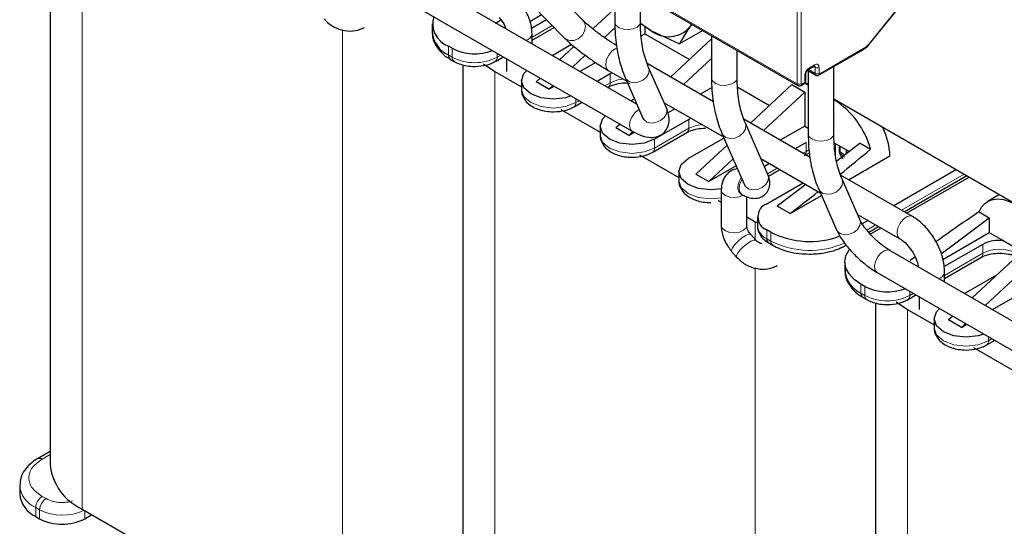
# Model space of a CAD drawing. Header units: millimetres. Extents: x 5 to 418, y 2 to 292.
# Tile 17 of 30: x 240 to 283, y 96 to 118. Entities that reach past the tile are written whole.
import ezdxf

# ---------------------------------------------------------------- set-up
doc = ezdxf.new("R2010")
doc.units = ezdxf.units.MM

msp = doc.modelspace()

# ---------------------------------------------------------------- linework, layer by layer
at = {"color": 7, "linetype": 'Continuous', "lineweight": 18}
for p, q in [((274.229, 115.573), (274.229, 130.261)), ((274.399, 130.261), (274.399, 115.573)), ((242.862, 126.568), (242.862, 96.912)), ((261.671, 122.822), (274.229, 115.573)), ((277.401, 117.348), (281.59, 122.558)), ((254.289, 117.948), (254.289, 90.315)), ((263.485, 118.129), (262.599, 117.617)), ((258.928, 116.837), (258.928, 117.229)), ((259.097, 116.739), (259.097, 117.131)), ((275.219, 116.014), (277.161, 117.134)), ((258.928, 116.837), (259.097, 116.739)), ((261.077, 116.739), (261.077, 116.909)), ((261.225, 116.824), (261.077, 116.739)), ((274.767, 116.275), (274.993, 116.406)), ((274.943, 116.336), (275.021, 116.291)), ((275.021, 116.291), (275.021, 116.03)), ((275.191, 116.291), (275.191, 116.03)), ((260.964, 116.118), (260.964, 86.462)), ((266.027, 116.004), (266.027, 115.612)), ((274.569, 115.671), (274.569, 115.932)), ((275.021, 116.03), (274.736, 116.195)), ((266.027, 115.612), (265.795, 115.479)), ((274.427, 115.556), (274.541, 115.622)), ((264.528, 114.747), (264.528, 114.917)), ((264.675, 114.832), (264.528, 114.747)), ((275.871, 114.861), (275.899, 114.877)), ((269.478, 113.62), (267.979, 112.755)), ((269.478, 114.012), (269.478, 113.62)), ((267.979, 112.755), (267.979, 113.147)), ((274.625, 113), (274.625, 112.608)), ((275.908, 112.945), (275.908, 112.45)), ((276.071, 112.613), (276.071, 112.851)), ((276.124, 112.592), (276.124, 112.821)), ((274.625, 112.608), (274.479, 112.523)), ((273.359, 111.877), (272.928, 111.628)), ((278.806, 110.025), (281.555, 111.612)), ((272.391, 109.522), (272.391, 108.736)), ((277.292, 109.151), (277.686, 109.378)), ((272.9, 108.771), (272.9, 109.163)), ((273.07, 108.673), (273.07, 109.065)), ((272.9, 108.771), (273.07, 108.673)), ((282.375, 108.134), (282.375, 108.526)), ((282.375, 108.134), (280.701, 107.167)), ((272.391, 107.498), (272.391, 79.865)), ((277.03, 106.387), (277.03, 106.779)), ((277.03, 106.387), (277.199, 106.289)), ((277.199, 106.289), (277.199, 106.681)), ((279.179, 106.289), (279.179, 106.459)), ((279.326, 106.374), (279.179, 106.289)), ((279.066, 105.668), (279.066, 76.012)), ((282.63, 104.297), (282.63, 104.467)), ((282.777, 104.382), (282.63, 104.297)), ((241.109, 99.1), (241.456, 99.3)), ((241.278, 97.369), (241.109, 97.467)), ((240.995, 96.879), (240.826, 96.977)), ((240.826, 96.977), (240.826, 96.585)), ((240.995, 96.879), (240.995, 96.487)), ((242.975, 96.487), (242.975, 96.846))]:
    msp.add_line(p, q, dxfattribs=at)
at = {"color": 7, "linetype": 'Continuous', "lineweight": 25}
for p, q in [((241.456, 126.857), (241.456, 98.871)), ((261.704, 122.749), (274.263, 115.499)), ((277.41, 117.321), (281.598, 122.532)), ((267.205, 114.665), (254.201, 122.172)), ((253.641, 121.202), (266.992, 113.495)), ((266.231, 120.136), (266.231, 118.275)), ((264.828, 118.362), (263.378, 119.832)), ((267.351, 118.275), (267.351, 119.49)), ((262.581, 119.046), (264.03, 117.575)), ((266.231, 118.881), (265.266, 117.982)), ((262.496, 118.309), (263.013, 118.607)), ((263.238, 118.379), (262.577, 117.997)), ((258.225, 118.209), (258.225, 117.817)), ((262.599, 117.482), (263.57, 118.043)), ((266.239, 118.035), (265.774, 117.602)), ((267.353, 118.235), (267.809, 117.915)), ((267.554, 118.094), (267.554, 117.768)), ((269.599, 118.192), (269.524, 118.069)), ((269.613, 118.184), (269.524, 118.069)), ((262.599, 117.324), (262.599, 117.754)), ((267.392, 117.674), (267.554, 117.768)), ((267.554, 117.768), (269.507, 116.641)), ((267.809, 117.915), (269.063, 117.32)), ((270.473, 117.541), (268.68, 115.871)), ((270.086, 117.91), (269.063, 117.32)), ((270.473, 117.687), (270.473, 115.826)), ((259.097, 117.131), (258.928, 117.229)), ((263.476, 116.818), (264.325, 117.308)), ((264.438, 117.211), (263.809, 116.625)), ((275.195, 115.959), (277.136, 117.079)), ((277.41, 117.321), (277.409, 117.32)), ((259.01, 116.654), (259.18, 116.556)), ((260.994, 116.556), (261.342, 116.756)), ((261.479, 116.677), (261.479, 116.118)), ((264.937, 116.822), (264.375, 116.299)), ((269.246, 115.544), (270.473, 116.688)), ((271.593, 115.826), (271.593, 117.04)), ((259.558, 116.407), (259.558, 88.421)), ((260.472, 116.451), (260.964, 116.118)), ((264.692, 116.115), (265.38, 116.512)), ((270.565, 114.783), (267.649, 116.466)), ((268.492, 114.518), (267.715, 116.291)), ((274.742, 116.22), (274.968, 116.351)), ((275.836, 113.377), (275.836, 116.329)), ((260.964, 116.118), (262.138, 115.441)), ((262.952, 115.827), (262.774, 115.661)), ((266.027, 116.004), (265.456, 115.675)), ((265.945, 116.156), (265.928, 116.167)), ((265.945, 116.156), (266.757, 115.688)), ((266.123, 116.053), (266.027, 116.004)), ((266.689, 115.842), (267.466, 114.069)), ((274.604, 115.72), (274.604, 115.981)), ((274.684, 116.171), (275.055, 115.957)), ((274.716, 116.152), (274.716, 113.377)), ((262.138, 115.71), (262.138, 115.318)), ((263.34, 115.335), (262.774, 115.661)), ((263.518, 115.5), (263.34, 115.335)), ((263.34, 115.335), (263.572, 115.469)), ((265.912, 115.411), (265.944, 115.429)), ((269.981, 115.119), (270.488, 115.412)), ((271.621, 115.42), (273.014, 114.616)), ((272.187, 113.846), (274.003, 115.537)), ((274.003, 115.537), (274.569, 115.211)), ((274.403, 115.501), (274.516, 115.567)), ((274.563, 115.649), (274.716, 115.56)), ((274.566, 115.614), (274.716, 115.528)), ((266.927, 114.826), (267.093, 114.921)), ((272.753, 113.52), (274.569, 115.211)), ((274.569, 115.211), (274.569, 113.718)), ((275.836, 114.914), (284.019, 110.19)), ((264.445, 114.564), (264.792, 114.764)), ((268.394, 114.743), (270.999, 113.239)), ((268.563, 114.301), (268.861, 114.473)), ((275.836, 114.881), (275.871, 114.861)), ((263.862, 114.446), (265.589, 113.449)), ((269.574, 114.061), (269.478, 114.012)), ((265.589, 113.718), (265.589, 113.326)), ((266.459, 113.802), (266.282, 113.637)), ((266.847, 113.31), (266.282, 113.637)), ((269.478, 114.012), (267.979, 113.147)), ((274.807, 112.334), (271.892, 114.017)), ((272.947, 111.586), (271.958, 113.842)), ((274.569, 113.718), (273.489, 113.095)), ((274.569, 113.718), (274.716, 113.633)), ((266.847, 113.31), (267.026, 113.477)), ((266.847, 113.31), (267.084, 113.447)), ((267.896, 112.572), (269.395, 113.437)), ((270.932, 113.393), (271.921, 111.136)), ((270.948, 113.163), (271.014, 113.205)), ((269.449, 112.298), (270.948, 113.163)), ((269.789, 111.612), (271.155, 112.884)), ((274.625, 113), (274.139, 112.719)), ((275.864, 112.971), (276.388, 112.668)), ((277.001, 112.962), (275.969, 112.183)), ((277.001, 112.962), (277.451, 112.702)), ((267.312, 112.454), (269.039, 111.457)), ((276.388, 112.668), (276.515, 112.595)), ((276.487, 111.364), (278.302, 112.412)), ((270.354, 111.285), (271.42, 112.278)), ((271.552, 111.977), (270.354, 111.285)), ((272.636, 112.294), (275.242, 110.789)), ((273.019, 112.073), (272.791, 111.941)), ((269.039, 111.726), (269.039, 111.334)), ((269.789, 111.612), (270.354, 111.285)), ((272.975, 111.52), (273.476, 111.809)), ((279.289, 109.746), (276.134, 111.568)), ((281.216, 111.808), (278.467, 110.221)), ((278.923, 109.957), (281.673, 111.545)), ((279.032, 109.894), (281.782, 111.482)), ((271.921, 111.136), (271.921, 111.136)), ((272.9, 110.306), (274.49, 111.224)), ((274.608, 111.155), (273.353, 110.208)), ((276.977, 109.62), (276.2, 111.393)), ((270.898, 110.91), (270.898, 109.359)), ((271.743, 110.752), (271.8, 110.719)), ((272.018, 109.359), (272.018, 110.616)), ((273.918, 109.881), (275.292, 110.674)), ((275.175, 110.943), (275.952, 109.17)), ((283.114, 110.712), (282.589, 110.409)), ((270.763, 110.462), (270.898, 110.384)), ((273.918, 109.881), (273.353, 110.208)), ((272.018, 109.737), (272.391, 109.522)), ((272.49, 109.734), (272.49, 109.342)), ((276.879, 109.844), (278.729, 108.776)), ((282.208, 109.957), (282.658, 109.697)), ((272.391, 109.522), (272.49, 109.466)), ((277.347, 109.574), (277.089, 109.426)), ((277.369, 109.06), (277.803, 109.311)), ((280.553, 108.107), (282.658, 109.697)), ((282.658, 109.697), (282.658, 109.048)), ((272.416, 108.707), (272.197, 108.957)), ((273.07, 109.065), (272.9, 109.163)), ((277.44, 108.975), (277.912, 109.248)), ((280.614, 107.868), (282.658, 109.048)), ((282.658, 109.048), (283.271, 108.695)), ((272.983, 108.588), (273.153, 108.49)), ((276.381, 108.489), (276.372, 108.485)), ((282.375, 108.526), (280.683, 107.549)), ((284.629, 108.706), (281.911, 106.175)), ((283.271, 108.695), (284.101, 108.215)), ((271.355, 108.218), (271.575, 107.968)), ((289.274, 101.925), (278.299, 108.26)), ((284.942, 108.145), (282.477, 105.849)), ((276.327, 107.759), (276.327, 107.367)), ((280.701, 107.032), (282.292, 107.951)), ((277.74, 107.29), (288.714, 100.955)), ((280.701, 106.874), (280.701, 107.302)), ((281.578, 106.368), (282.997, 107.187)), ((282.794, 105.665), (285.656, 107.318)), ((277.199, 106.681), (277.03, 106.779)), ((279.096, 106.106), (279.444, 106.306)), ((277.112, 106.204), (277.282, 106.106)), ((277.66, 105.957), (277.66, 77.971)), ((278.574, 106.001), (279.066, 105.668)), ((279.581, 106.227), (279.581, 105.668)), ((279.066, 105.668), (280.24, 104.991)), ((280.24, 105.26), (280.24, 104.868)), ((281.054, 105.377), (280.876, 105.211)), ((281.442, 104.885), (280.876, 105.211)), ((281.62, 105.05), (281.442, 104.885)), ((281.442, 104.885), (281.674, 105.019)), ((282.547, 104.114), (282.894, 104.314)), ((281.964, 103.996), (283.691, 102.999)), ((241.456, 99.436), (240.909, 99.12)), ((240.123, 97.957), (240.123, 97.565)), ((242.862, 96.912), (254.289, 90.315)), ((240.826, 96.585), (240.995, 96.487)), ((242.975, 96.487), (243.287, 96.667))]:
    msp.add_line(p, q, dxfattribs=at)
at = {"color": 7, "linetype": 'Continuous', "lineweight": 18, "flags": 128}
for points in [[(264.03, 117.575), (264.072, 117.539), (264.238, 117.468), (264.433, 117.473), (264.628, 117.553), (264.792, 117.697), (264.901, 117.882), (264.939, 118.08), (264.898, 118.261), (264.828, 118.362)], [(266.231, 118.275), (266.232, 118.253), (266.289, 118.131), (266.423, 118.031), (266.613, 117.969), (266.829, 117.953), (267.04, 117.986), (267.213, 118.063), (267.322, 118.172), (267.351, 118.275)], [(265.928, 116.167), (265.851, 116.276), (265.83, 116.441), (265.869, 116.636), (265.963, 116.832), (266.096, 116.999), (266.249, 117.112), (266.339, 117.145)], [(277.401, 117.348), (277.408, 117.337), (277.411, 117.328), (277.411, 117.322), (277.41, 117.321)], [(266.689, 115.842), (266.728, 115.776), (266.863, 115.668), (267.05, 115.622), (267.26, 115.642), (267.461, 115.728), (267.623, 115.865), (267.72, 116.033), (267.739, 116.205), (267.716, 116.289)], [(266.596, 115.78), (266.364, 115.742), (266.027, 115.612)], [(270.473, 115.826), (270.475, 115.804), (270.532, 115.682), (270.666, 115.582), (270.855, 115.519), (271.072, 115.503), (271.283, 115.536), (271.456, 115.614), (271.564, 115.723), (271.593, 115.826)], [(262.138, 115.318), (262.245, 115.009), (262.548, 114.747), (263.002, 114.572), (263.538, 114.51), (264.074, 114.572), (264.528, 114.747)], [(267.466, 114.069), (267.505, 114.003), (267.64, 113.895), (267.827, 113.849), (268.037, 113.869), (268.238, 113.955), (268.4, 114.092), (268.497, 114.26), (268.516, 114.432), (268.492, 114.518)], [(267.299, 114.452), (267.248, 114.423), (267.098, 114.291), (266.975, 114.112), (266.897, 113.913), (266.876, 113.724), (266.915, 113.574), (266.992, 113.495)], [(270.047, 113.788), (269.815, 113.75), (269.478, 113.62)], [(270.932, 113.393), (270.971, 113.327), (271.106, 113.219), (271.293, 113.172), (271.502, 113.193), (271.703, 113.279), (271.865, 113.416), (271.963, 113.583), (271.982, 113.756), (271.959, 113.84)], [(265.589, 113.326), (265.695, 113.017), (265.999, 112.755), (266.453, 112.58), (266.989, 112.518), (267.524, 112.58), (267.979, 112.755)], [(274.716, 113.377), (274.717, 113.36), (274.77, 113.238), (274.901, 113.137), (275.088, 113.072), (275.305, 113.054), (275.516, 113.085), (275.692, 113.16), (275.804, 113.268), (275.836, 113.377)], [(274.75, 112.669), (274.746, 112.668), (274.625, 112.608)], [(276.304, 112.436), (276.244, 112.5), (276.124, 112.592)], [(271.78, 111.457), (271.727, 111.369), (271.649, 111.17), (271.628, 110.981), (271.667, 110.831), (271.743, 110.752)], [(271.921, 111.136), (271.96, 111.07), (272.095, 110.963), (272.281, 110.916), (272.491, 110.937), (272.692, 111.022), (272.854, 111.159), (272.952, 111.327), (272.971, 111.5), (272.947, 111.586)], [(269.039, 111.334), (269.146, 111.025), (269.449, 110.763), (269.904, 110.588), (270.439, 110.526), (270.898, 110.571)], [(271.811, 111.385), (271.784, 111.336), (271.706, 111.137), (271.685, 110.948), (271.724, 110.798), (271.8, 110.719)], [(275.175, 110.943), (275.209, 110.884), (275.341, 110.774), (275.526, 110.724), (275.736, 110.742), (275.938, 110.824), (276.102, 110.959), (276.203, 111.126), (276.225, 111.299), (276.201, 111.391)], [(270.898, 110.91), (270.899, 110.891), (270.954, 110.769), (271.086, 110.668), (271.275, 110.604), (271.491, 110.587), (271.703, 110.619), (271.863, 110.687)], [(278.726, 108.778), (278.713, 108.787), (278.635, 108.896), (278.614, 109.061), (278.654, 109.256), (278.747, 109.452), (278.881, 109.619), (279.034, 109.731), (279.183, 109.772), (279.29, 109.746)], [(270.898, 109.359), (270.899, 109.34), (270.954, 109.218), (271.086, 109.117), (271.275, 109.053), (271.491, 109.036), (271.703, 109.068), (271.877, 109.144), (271.987, 109.253), (272.018, 109.359)], [(275.952, 109.17), (275.986, 109.111), (276.118, 109.001), (276.303, 108.951), (276.512, 108.969), (276.715, 109.051), (276.879, 109.186), (276.98, 109.353), (277.002, 109.526), (276.977, 109.62)], [(271.355, 108.218), (271.345, 108.27), (271.391, 108.378), (271.495, 108.518), (271.643, 108.669), (271.81, 108.807), (271.972, 108.912), (272.105, 108.968), (272.187, 108.965), (272.197, 108.957)], [(271.575, 107.968), (271.565, 108.02), (271.611, 108.128), (271.715, 108.268), (271.862, 108.419), (272.03, 108.557), (272.192, 108.662), (272.324, 108.718), (272.407, 108.715), (272.417, 108.707)], [(277.74, 107.29), (277.723, 107.301), (277.645, 107.41), (277.624, 107.574), (277.663, 107.77), (277.757, 107.966), (277.89, 108.133), (278.043, 108.245), (278.193, 108.286), (278.299, 108.26)], [(280.24, 104.868), (280.346, 104.559), (280.65, 104.297), (281.104, 104.122), (281.64, 104.06), (282.176, 104.122), (282.63, 104.297)]]:
    msp.add_lwpolyline(points, dxfattribs=at)
at = {"color": 7, "linetype": 'Continuous', "lineweight": 25, "flags": 128}
for points in [[(267.809, 117.915), (267.55, 118.084), (267.43, 118.177)], [(264.317, 115.039), (264.074, 114.964), (263.538, 114.902), (263.002, 114.964), (262.548, 115.139), (262.245, 115.401), (262.138, 115.71), (262.245, 116.02), (262.375, 116.16)], [(267.979, 113.147), (267.524, 112.972), (266.989, 112.91), (266.453, 112.972), (265.999, 113.147), (265.695, 113.409), (265.589, 113.718), (265.695, 114.028), (265.825, 114.168)], [(270.909, 110.965), (270.439, 110.918), (269.904, 110.98), (269.449, 111.155), (269.146, 111.417), (269.039, 111.726), (269.146, 112.036), (269.449, 112.298)], [(282.208, 109.957), (282.318, 110.157), (282.461, 110.317), (282.633, 110.433), (282.832, 110.501), (283.051, 110.521), (283.288, 110.492), (283.535, 110.415), (283.789, 110.29)], [(277.03, 106.779), (276.731, 106.989), (276.509, 107.228), (276.373, 107.488), (276.327, 107.759), (276.373, 108.029), (276.509, 108.289), (276.531, 108.318)], [(282.419, 104.589), (282.176, 104.514), (281.64, 104.452), (281.104, 104.514), (280.65, 104.689), (280.346, 104.951), (280.24, 105.26), (280.346, 105.57), (280.477, 105.71)]]:
    msp.add_lwpolyline(points, dxfattribs=at)
at = {"color": 7, "linetype": 'Continuous', "lineweight": 25}
for centre, radius, start, end in [((259.303, 118.22), 1.06, 163.5636, 249.2634), ((268.588, 118.869), 1.231, 230.7518, 319.4672), ((259.426, 117.936), 1.207, 185.6948, 245.6253), ((260.095, 119.084), 2.193, 242.9418, 290.5825), ((259.124, 116.815), 0.197, 173.7012, 234.9867), ((273.837, 111.714), 3.747, 15.2946, 57.1298), ((275.013, 112.252), 3.293, 2.784, 24.7164), ((276.05, 112.575), 0.351, 348.1258, 15.3005), ((273.117, 109.734), 0.611, 110.7834, 249.2166), ((274.78, 112.412), 3.759, 242.9372, 290.7107), ((273.096, 108.749), 0.197, 173.7012, 234.9867), ((283.1, 107.14), 1.564, 83.7249, 117.6019), ((277.528, 107.486), 1.207, 185.6948, 245.6253), ((277.226, 106.365), 0.197, 173.7012, 234.9867), ((278.197, 108.634), 2.193, 242.9418, 290.5825), ((243.858, 99.111), 2.414, 185.6948, 245.6253), ((241.324, 97.685), 1.207, 185.6948, 245.6253), ((241.985, 98.398), 2.152, 242.6097, 297.3903)]:
    msp.add_arc(centre, radius, start, end, dxfattribs=at)
at = {"color": 7, "linetype": 'Continuous', "lineweight": 18}
for centre, radius, start, end in [((262.262, 117.813), 0.342, 281.7074, 350.0867), ((277.101, 117.128), 0.0604, 305.698, 5.6204), ((259.293, 116.717), 0.196, 173.6328, 235.7384), ((260.087, 118.65), 2.152, 242.6097, 297.3903), ((260.887, 116.715), 0.191, 303.6263, 7.2989), ((274.71, 116.268), 0.0574, 303.6449, 7.297), ((274.933, 116.4), 0.0604, 305.6889, 5.6123), ((274.941, 116.299), 0.0811, 354.497, 52.9664), ((275.106, 116.455), 0.184, 242.6097, 297.3905), ((274.547, 115.985), 0.0574, 292.707, 356.3577), ((275.106, 116.194), 0.184, 242.6096, 297.3909), ((275.101, 116.022), 0.0805, 174.3836, 234.2563), ((275.162, 116.006), 0.0575, 304.0117, 7.2565), ((265.825, 115.593), 0.203, 307.2583, 5.4831), ((274.314, 115.737), 0.184, 242.6096, 297.3909), ((274.31, 115.565), 0.0805, 174.3836, 234.2563), ((274.37, 115.549), 0.0575, 304.0128, 7.2603), ((274.48, 115.616), 0.0604, 305.6982, 5.6205), ((274.544, 115.726), 0.0604, 294.3747, 354.3052), ((264.333, 114.725), 0.196, 304.2117, 6.3717), ((269.276, 113.601), 0.203, 307.2583, 5.4831), ((267.783, 112.733), 0.196, 304.2117, 6.3717), ((274.387, 112.596), 0.238, 325.7597, 2.8073), ((276.026, 112.43), 0.188, 58.8969, 76.4269), ((273.191, 109.412), 0.704, 185.6948, 245.6253), ((273.265, 108.651), 0.196, 173.6037, 236.0602), ((274.774, 111.985), 3.725, 242.7742, 294.4529), ((282.185, 108.11), 0.192, 304.0564, 7.2558), ((283.112, 106.706), 1.607, 63.9636, 117.2935), ((280.365, 107.36), 0.341, 282.0083, 350.1242), ((277.395, 106.267), 0.196, 173.6328, 235.7384), ((278.189, 108.2), 2.152, 242.6097, 297.3903), ((278.989, 106.265), 0.191, 303.6263, 7.2989), ((282.435, 104.275), 0.196, 304.2117, 6.3717), ((240.991, 98.936), 0.202, 54.4092, 114.0005), ((241.265, 98.032), 1.143, 182.5678, 247.4086), ((241.44, 96.949), 0.615, 122.6055, 177.3945), ((241.609, 96.851), 0.615, 122.6055, 177.3945), ((241.987, 98.798), 2.16, 242.6695, 296.3869)]:
    msp.add_arc(centre, radius, start, end, dxfattribs=at)
at = {"color": 7, "linetype": 'Continuous', "lineweight": 25}
for centre, major_axis, ratio, start_param, end_param in [((261.67, 116.462), (11.109, 8.26), 0.130147, 1.512633, 1.535136), ((277.124, 113.625), (1.885, -1.674), 0.241577, 1.307831, 1.352574), ((271.854, 110.583), (11.109, 8.26), 0.130147, 5.005927, 5.141241), ((271.854, 110.583), (11.109, 8.26), 0.130147, 4.801912, 4.91624), ((279.772, 106.012), (11.109, 8.26), 0.130147, 1.254311, 1.425131), ((279.772, 106.012), (11.109, 8.26), 0.130147, 1.50747, 1.527491)]:
    msp.add_ellipse(centre, major_axis=major_axis, ratio=ratio, start_param=start_param, end_param=end_param, dxfattribs=at)
for points, knots in [([(262.599, 117.754), (262.593, 117.864), (262.577, 118.158), (262.415, 118.633), (262.185, 119.005), (262.031, 119.188), (262.005, 119.218)], [0, 0, 0, 0, 0.21631, 0.573893, 0.928516, 1, 1, 1, 1]), ([(253.473, 118.418), (253.542, 118.348), (253.728, 118.16), (254.125, 117.95), (254.609, 117.863), (254.996, 117.922), (255.187, 118.019), (255.248, 118.05)], [0, 0, 0, 0, 0.151006, 0.40103, 0.658465, 0.891096, 1, 1, 1, 1]), ([(261.16, 118.484), (261.201, 118.431), (261.318, 118.285), (261.418, 118.103), (261.434, 118.006), (261.435, 117.996)], [0, 0, 0, 0, 0.3317827, 0.9272637, 1, 1, 1, 1]), ([(266.27, 117.269), (266.152, 117.345), (265.899, 117.506), (265.491, 117.8), (265.132, 118.083), (264.921, 118.269), (264.846, 118.343), (264.828, 118.362)], [0, 0, 0, 0, 0.216114, 0.463568, 0.711615, 0.928532, 1, 1, 1, 1]), ([(266.231, 118.275), (266.234, 118.093), (266.245, 117.564), (266.366, 116.769), (266.551, 116.163), (266.675, 115.875), (266.689, 115.842)], [0, 0, 0, 0, 0.204172, 0.591187, 0.95221, 1, 1, 1, 1]), ([(267.715, 116.291), (267.67, 116.404), (267.537, 116.738), (267.386, 117.383), (267.362, 117.979), (267.351, 118.275)], [0, 0, 0, 0, 0.204344, 0.604164, 1, 1, 1, 1]), ([(269.524, 118.069), (269.391, 117.87), (269.216, 117.607), (269.094, 117.376), (269.063, 117.32)], [0, 0, 0, 0, 0.754038, 1, 1, 1, 1]), ([(258.238, 117.823), (258.234, 117.793), (258.209, 117.609), (258.336, 117.288), (258.599, 116.947), (258.838, 116.744), (258.993, 116.668), (259.015, 116.657)], [0, 0, 0, 0, 0.064429, 0.394388, 0.689677, 0.955424, 1, 1, 1, 1]), ([(264.03, 117.575), (264.08, 117.527), (264.219, 117.391), (264.528, 117.13), (264.964, 116.796), (265.428, 116.474), (265.755, 116.267), (265.916, 116.174), (265.945, 116.156)], [0, 0, 0, 0, 0.113014, 0.320189, 0.537124, 0.75039, 0.954276, 1, 1, 1, 1]), ([(277.136, 117.08), (277.184, 117.111), (277.28, 117.174), (277.366, 117.271), (277.409, 117.32)], [0, 0, 0, 0, 0.501234, 1, 1, 1, 1]), ([(259.184, 116.56), (259.2, 116.549), (259.281, 116.492), (259.474, 116.423), (259.761, 116.347), (259.976, 116.338), (260.087, 116.333)], [0, 0, 0, 0, 0.065984, 0.343242, 0.662363, 1, 1, 1, 1]), ([(260.087, 116.333), (260.261, 116.345), (260.502, 116.362), (260.801, 116.456), (260.922, 116.522), (260.991, 116.56)], [0, 0, 0, 0, 0.531307, 0.734492, 1, 1, 1, 1]), ([(274.604, 115.981), (274.606, 116.003), (274.61, 116.047), (274.642, 116.118), (274.688, 116.182), (274.724, 116.207), (274.742, 116.22)], [0, 0, 0, 0, 0.250002, 0.500002, 0.750002, 1, 1, 1, 1]), ([(274.968, 116.351), (274.976, 116.355), (274.988, 116.361), (274.988, 116.363), (274.987, 116.363)], [0, 0, 0, 0, 0.6710053, 1, 1, 1, 1]), ([(270.473, 115.826), (270.477, 115.643), (270.488, 115.115), (270.608, 114.32), (270.794, 113.714), (270.918, 113.426), (270.932, 113.393)], [0, 0, 0, 0, 0.204172, 0.591187, 0.95221, 1, 1, 1, 1]), ([(271.958, 113.842), (271.913, 113.955), (271.779, 114.288), (271.629, 114.933), (271.605, 115.529), (271.593, 115.826)], [0, 0, 0, 0, 0.204344, 0.604164, 1, 1, 1, 1]), ([(275.055, 115.957), (275.056, 115.956), (275.07, 115.945), (275.104, 115.938), (275.152, 115.939), (275.18, 115.952), (275.195, 115.959)], [0, 0, 0, 0, 0.024586, 0.367416, 0.669511, 1, 1, 1, 1]), ([(265.951, 115.428), (265.969, 115.44), (266.029, 115.479), (266.182, 115.537), (266.429, 115.598), (266.685, 115.632), (266.854, 115.611), (266.899, 115.606)], [0, 0, 0, 0, 0.093479, 0.303, 0.520362, 0.870855, 1, 1, 1, 1]), ([(274.263, 115.5), (274.264, 115.499), (274.278, 115.488), (274.312, 115.481), (274.36, 115.481), (274.388, 115.495), (274.403, 115.501)], [0, 0, 0, 0, 0.024586, 0.367416, 0.669511, 1, 1, 1, 1]), ([(274.526, 115.575), (274.534, 115.581), (274.547, 115.59), (274.564, 115.611), (274.579, 115.632), (274.59, 115.655), (274.599, 115.681), (274.601, 115.697), (274.602, 115.706)], [0, 0, 0, 0, 0.190492, 0.343617, 0.49999, 0.656362, 0.809484, 1, 1, 1, 1]), ([(262.141, 115.319), (262.14, 115.315), (262.116, 115.199), (262.211, 114.959), (262.408, 114.704), (262.662, 114.537), (262.922, 114.428), (263.212, 114.356), (263.427, 114.346), (263.538, 114.341)], [0, 0, 0, 0, 0.00721, 0.201927, 0.40302, 0.560586, 0.691023, 0.841156, 1, 1, 1, 1]), ([(263.538, 114.341), (263.712, 114.353), (263.953, 114.37), (264.251, 114.464), (264.373, 114.53), (264.441, 114.567)], [0, 0, 0, 0, 0.531486, 0.734739, 1, 1, 1, 1]), ([(266.992, 113.495), (267.071, 113.452), (267.318, 113.318), (267.651, 113.212), (268.033, 113.22), (268.343, 113.36), (268.553, 113.62), (268.629, 113.924), (268.606, 114.221), (268.531, 114.416), (268.492, 114.518)], [0, 0, 0, 0, 0.093958, 0.29336, 0.416648, 0.534696, 0.648459, 0.756178, 0.872744, 1, 1, 1, 1]), ([(267.466, 114.069), (267.478, 114.036), (267.497, 113.985), (267.496, 113.99), (267.495, 113.991)], [0, 0, 0, 0, 0.6503992, 1, 1, 1, 1]), ([(269.402, 113.436), (269.42, 113.448), (269.48, 113.487), (269.632, 113.544), (269.88, 113.61), (270.086, 113.621), (270.213, 113.627)], [0, 0, 0, 0, 0.107342, 0.347934, 0.59753, 1, 1, 1, 1]), ([(265.591, 113.327), (265.59, 113.322), (265.567, 113.207), (265.662, 112.967), (265.859, 112.712), (266.112, 112.545), (266.373, 112.436), (266.663, 112.364), (266.878, 112.354), (266.989, 112.349)], [0, 0, 0, 0, 0.00721, 0.201927, 0.40302, 0.560586, 0.691023, 0.841156, 1, 1, 1, 1]), ([(274.716, 113.377), (274.72, 113.194), (274.731, 112.666), (274.851, 111.87), (275.037, 111.265), (275.16, 110.977), (275.175, 110.943)], [0, 0, 0, 0, 0.204172, 0.591187, 0.95221, 1, 1, 1, 1]), ([(276.2, 111.393), (276.155, 111.506), (276.022, 111.839), (275.871, 112.484), (275.848, 113.08), (275.836, 113.377)], [0, 0, 0, 0, 0.2043438, 0.6041635, 1, 1, 1, 1]), ([(266.989, 112.349), (267.163, 112.361), (267.404, 112.378), (267.702, 112.472), (267.823, 112.538), (267.892, 112.575)], [0, 0, 0, 0, 0.531486, 0.734739, 1, 1, 1, 1]), ([(274.549, 112.423), (274.568, 112.436), (274.627, 112.475), (274.717, 112.506), (274.779, 112.528)], [0, 0, 0, 0, 0.310112, 1, 1, 1, 1]), ([(271.609, 111.847), (271.524, 111.828), (271.324, 111.783), (271.086, 111.562), (270.925, 111.256), (270.907, 111.029), (270.898, 110.91)], [0, 0, 0, 0, 0.200883, 0.475059, 0.726503, 1, 1, 1, 1]), ([(271.8, 110.719), (271.866, 110.684), (272.023, 110.601), (272.27, 110.533), (272.553, 110.551), (272.794, 110.673), (272.957, 110.865), (273.033, 111.088), (273.035, 111.313), (272.994, 111.473), (272.955, 111.564), (272.947, 111.586)], [0, 0, 0, 0, 0.111783, 0.265749, 0.40149, 0.519163, 0.635214, 0.743443, 0.845974, 0.964348, 1, 1, 1, 1]), ([(269.042, 111.335), (269.041, 111.33), (269.017, 111.215), (269.112, 110.975), (269.31, 110.72), (269.563, 110.553), (269.824, 110.444), (270.113, 110.372), (270.329, 110.362), (270.439, 110.357)], [0, 0, 0, 0, 0.00721, 0.201927, 0.40302, 0.560586, 0.691023, 0.841156, 1, 1, 1, 1]), ([(271.729, 110.759), (271.729, 110.759), (271.723, 110.76), (271.733, 110.756), (271.743, 110.752)], [0, 0, 0, 0, 0.015778, 1, 1, 1, 1]), ([(280.701, 107.302), (280.696, 107.405), (280.683, 107.696), (280.55, 108.196), (280.279, 108.763), (279.903, 109.268), (279.555, 109.583), (279.342, 109.714), (279.289, 109.746)], [0, 0, 0, 0, 0.113258, 0.317213, 0.520746, 0.725095, 0.932819, 1, 1, 1, 1]), ([(270.898, 109.359), (270.903, 109.269), (270.918, 109.028), (271.057, 108.618), (271.255, 108.353), (271.355, 108.218)], [0, 0, 0, 0, 0.225977, 0.606234, 1, 1, 1, 1]), ([(272.197, 108.957), (272.174, 108.985), (272.128, 109.042), (272.07, 109.148), (272.034, 109.247), (272.019, 109.322), (272.018, 109.348), (272.018, 109.359)], [0, 0, 0, 0, 0.215874, 0.437968, 0.663928, 0.851848, 1, 1, 1, 1]), ([(272.493, 109.343), (272.492, 109.338), (272.468, 109.223), (272.564, 108.985), (272.745, 108.738), (272.92, 108.632), (272.987, 108.591)], [0, 0, 0, 0, 0.013615, 0.381324, 0.761071, 1, 1, 1, 1]), ([(278.299, 108.26), (278.245, 108.293), (278.094, 108.385), (277.804, 108.61), (277.466, 108.931), (277.191, 109.257), (277.037, 109.495), (276.992, 109.589), (276.977, 109.62)], [0, 0, 0, 0, 0.1103581, 0.3053336, 0.5170951, 0.7337333, 0.9110882, 1, 1, 1, 1]), ([(275.952, 109.17), (275.989, 109.094), (276.099, 108.865), (276.374, 108.476), (276.784, 108.022), (277.232, 107.626), (277.554, 107.399), (277.719, 107.302), (277.74, 107.29)], [0, 0, 0, 0, 0.114832, 0.341737, 0.556187, 0.766749, 0.970431, 1, 1, 1, 1]), ([(272.677, 108.564), (272.675, 108.564), (272.653, 108.565), (272.594, 108.583), (272.516, 108.621), (272.454, 108.667), (272.427, 108.696), (272.416, 108.707)], [0, 0, 0, 0, 0.021945, 0.29388, 0.563402, 0.834884, 1, 1, 1, 1]), ([(273.157, 108.493), (273.263, 108.436), (273.464, 108.326), (273.815, 108.215), (274.243, 108.12), (274.569, 108.106), (274.767, 108.098)], [0, 0, 0, 0, 0.233176, 0.447139, 0.664866, 1, 1, 1, 1]), ([(274.767, 108.098), (274.987, 108.108), (275.296, 108.123), (275.723, 108.217), (276.055, 108.32), (276.273, 108.435), (276.38, 108.491)], [0, 0, 0, 0, 0.3731358, 0.5229048, 0.7672419, 1, 1, 1, 1]), ([(278.729, 108.776), (278.773, 108.749), (278.888, 108.675), (279.103, 108.469), (279.326, 108.157), (279.49, 107.819), (279.531, 107.622), (279.548, 107.539)], [0, 0, 0, 0, 0.129421, 0.34701, 0.581076, 0.824272, 1, 1, 1, 1]), ([(282.299, 107.95), (282.318, 107.962), (282.377, 108.001), (282.53, 108.058), (282.778, 108.124), (282.984, 108.134), (283.111, 108.141)], [0, 0, 0, 0, 0.107242, 0.347861, 0.597485, 1, 1, 1, 1]), ([(283.111, 108.141), (283.245, 108.133), (283.433, 108.122), (283.627, 108.077), (283.685, 108.054), (283.703, 108.047)], [0, 0, 0, 0, 0.641888, 0.892968, 1, 1, 1, 1]), ([(271.575, 107.968), (271.644, 107.898), (271.83, 107.71), (272.227, 107.499), (272.711, 107.413), (273.098, 107.472), (273.289, 107.569), (273.35, 107.6)], [0, 0, 0, 0, 0.151006, 0.40103, 0.658465, 0.891096, 1, 1, 1, 1]), ([(276.34, 107.373), (276.335, 107.343), (276.31, 107.159), (276.437, 106.838), (276.701, 106.497), (276.94, 106.294), (277.095, 106.218), (277.117, 106.207)], [0, 0, 0, 0, 0.064429, 0.394388, 0.689677, 0.955424, 1, 1, 1, 1]), ([(277.286, 106.109), (277.302, 106.099), (277.383, 106.042), (277.576, 105.973), (277.863, 105.897), (278.078, 105.888), (278.189, 105.883)], [0, 0, 0, 0, 0.065984, 0.343242, 0.662363, 1, 1, 1, 1]), ([(278.189, 105.883), (278.363, 105.895), (278.604, 105.912), (278.903, 106.006), (279.024, 106.072), (279.093, 106.11)], [0, 0, 0, 0, 0.531307, 0.734492, 1, 1, 1, 1]), ([(280.242, 104.869), (280.242, 104.864), (280.218, 104.749), (280.313, 104.509), (280.51, 104.254), (280.764, 104.087), (281.024, 103.978), (281.314, 103.906), (281.529, 103.896), (281.64, 103.891)], [0, 0, 0, 0, 0.00721, 0.201927, 0.40302, 0.560586, 0.691023, 0.841156, 1, 1, 1, 1]), ([(281.64, 103.891), (281.814, 103.903), (282.055, 103.92), (282.353, 104.014), (282.474, 104.08), (282.543, 104.117)], [0, 0, 0, 0, 0.531486, 0.734739, 1, 1, 1, 1]), ([(240.91, 99.118), (240.903, 99.115), (240.774, 99.053), (240.567, 98.886), (240.314, 98.608), (240.151, 98.298), (240.142, 98.08), (240.138, 97.986)], [0, 0, 0, 0, 0.0136399, 0.2650763, 0.5249874, 0.7943929, 1, 1, 1, 1])]:
    msp.add_open_spline(points, degree=3, knots=knots, dxfattribs=at)
at = {"color": 7, "linetype": 'Continuous', "lineweight": 18}
msp.add_open_spline([(277.161, 117.134), (277.203, 117.162), (277.288, 117.217), (277.363, 117.304), (277.401, 117.348)], degree=3, dxfattribs=at)
for points, knots in [([(274.569, 115.932), (274.572, 115.964), (274.578, 116.027), (274.624, 116.129), (274.689, 116.22), (274.741, 116.257), (274.767, 116.275)], [0, 0, 0, 0, 0.249997, 0.499994, 0.749997, 1, 1, 1, 1]), ([(274.993, 116.406), (275.019, 116.417), (275.071, 116.44), (275.136, 116.425), (275.182, 116.376), (275.188, 116.319), (275.191, 116.291)], [0, 0, 0, 0, 0.249997, 0.499994, 0.749997, 1, 1, 1, 1]), ([(275.191, 116.03), (275.192, 116.026), (275.192, 116.018), (275.199, 116.011), (275.208, 116.009), (275.216, 116.012), (275.219, 116.014)], [0, 0, 0, 0, 0.249999, 0.499998, 0.749999, 1, 1, 1, 1]), ([(274.399, 115.573), (274.4, 115.569), (274.4, 115.561), (274.407, 115.554), (274.416, 115.551), (274.424, 115.555), (274.427, 115.556)], [0, 0, 0, 0, 0.249999, 0.499998, 0.749999, 1, 1, 1, 1]), ([(274.541, 115.622), (274.544, 115.624), (274.552, 115.63), (274.559, 115.64), (274.564, 115.65), (274.568, 115.659), (274.568, 115.666), (274.569, 115.671)], [0, 0, 0, 0, 0.2491729, 0.4989908, 0.6241161, 0.7460589, 1, 1, 1, 1]), ([(276.247, 112.281), (276.244, 112.284), (276.192, 112.326), (276.136, 112.415), (276.08, 112.529), (276.074, 112.587), (276.071, 112.613)], [0, 0, 0, 0, 0.029715, 0.513745, 0.779477, 1, 1, 1, 1]), ([(276.124, 112.592), (276.125, 112.58), (276.129, 112.554), (276.177, 112.461), (276.245, 112.398), (276.302, 112.346)], [0, 0, 0, 0, 0.1289624, 0.2875339, 1, 1, 1, 1]), ([(241.109, 97.467), (240.95, 97.581), (240.704, 97.756), (240.551, 98.048), (240.509, 98.283), (240.551, 98.519), (240.704, 98.811), (240.95, 98.986), (241.109, 99.1)], [0, 0, 0, 0, 0.239443, 0.36979, 0.5, 0.630347, 0.760557, 1, 1, 1, 1]), ([(242.438, 97.269), (242.42, 97.261), (242.346, 97.231), (242.188, 97.21), (241.986, 97.195), (241.781, 97.208), (241.529, 97.252), (241.377, 97.323), (241.278, 97.369)], [0, 0, 0, 0, 0.053189, 0.215542, 0.377554, 0.539907, 0.701919, 1, 1, 1, 1])]:
    msp.add_open_spline(points, degree=3, knots=knots, dxfattribs=at)

doc.saveas('drawing.dxf')
